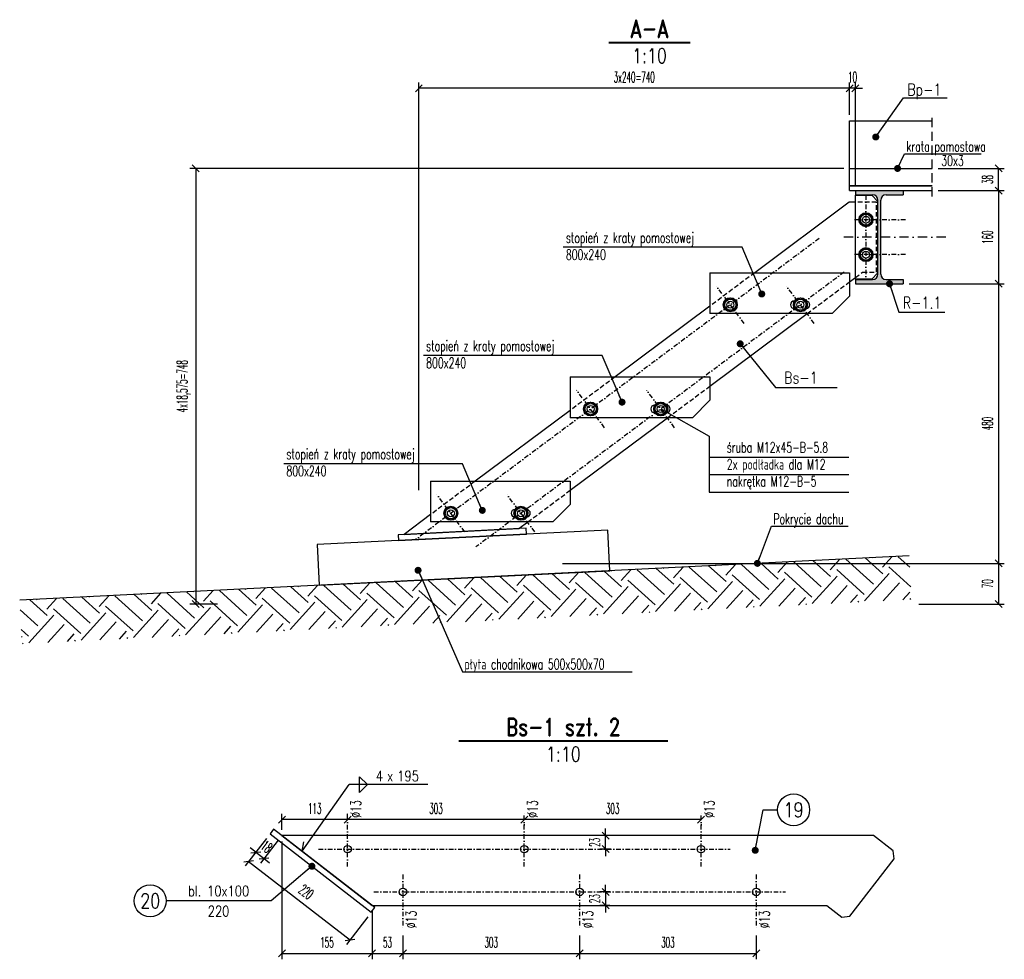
# Model space of a CAD drawing. Header units: millimetres. Extents: x -228255 to 14536, y -140109 to 119945.
# Tile 115 of 123: x -101493 to -99802, y 36945 to 38558. Entities that reach past the tile are written whole.
import ezdxf
from ezdxf.enums import TextEntityAlignment as Align

# ---------------------------------------------------------------- set-up
doc = ezdxf.new("R2010")
doc.units = ezdxf.units.MM
doc.header["$LTSCALE"] = 2.5
for name, pattern in [('DASHDOT', [25.4, 12.7, -6.35, 0, -6.35]), ('DASHDOT2', [12.7, 6.35, -3.175, 0, -3.175]), ('DASHED', [19.05, 12.7, -6.35]), ('DASHED2', [9.525, 6.35, -3.175])]:
    doc.linetypes.add(name, pattern=pattern)
for name, color, linetype in [('Gruba', 6, 'Continuous'), ('Hatch', 155, 'Continuous'), ('Krata pomostowa', 41, 'Continuous'), ('Laczniki', 30, 'Continuous'), ('Odnosnik', 54, 'Continuous'), ('Odnosnik_laczniki', 65, 'Continuous'), ('Opisy_stal', 7, 'Continuous'), ('Osie', 134, 'DASHDOT'), ('Osie_laczniki', 157, 'DASHDOT2'), ('Osie_stal', 221, 'DASHDOT2'), ('Przerywana', 5, 'DASHED'), ('S_platwie', 13, 'Continuous'), ('S_slupy', 20, 'Continuous'), ('stal', 4, 'Continuous'), ('Stal_nw', 181, 'DASHED2'), ('Stal_przekroj', 1, 'Continuous'), ('Tekst', 31, 'Continuous'), ('Widok', 8, 'Continuous'), ('Wymiary', 86, 'Continuous')]:
    doc.layers.add(name, color=color, linetype=linetype)
doc.styles.get("Standard").update_dxf_attribs({"font": 'romans.shx', "width": 0.65})
doc.styles.add('style1', font='romand.shx', dxfattribs={"width": 0.8})
doc.styles.add('style3', font='romans.shx', dxfattribs={"width": 0.5})
doc.dimstyles.new('Skala_10', dxfattribs={"dimtxt": 18, "dimasz": 12, "dimexe": 10, "dimexo": 10, "dimgap": 10, "dimtad": 1, "dimdec": 0, "dimdsep": 46, "dimtxsty": 'style3', "dimblk": 'OBLIQUE', "dimcen": 0, "dimdle": 1, "dimclrd": 256, "dimclre": 256, "dimclrt": 31, "dimadec": 1, "dimazin": 0, "dimtfac": 1, "dimtdec": 0, "dimtix": 1, "dimtmove": 2, "dimatfit": 0, "dimldrblk": 'DOT', "dimfxl": 1, "dimtolj": 1, "dimtzin": 0, "dimlwd": -1, "dimlwe": -1, "dimarcsym": 0})
doc.dimstyles.new('Skala_10$7', dxfattribs={"dimscale": 0, "dimtxt": 18, "dimasz": 12, "dimexe": 10, "dimexo": 15, "dimgap": 5, "dimtad": 1, "dimdec": 0, "dimrnd": 0.5, "dimzin": 9, "dimdsep": 46, "dimtxsty": 'Standard', "dimblk1": 'OBLIQUE', "dimblk2": 'OBLIQUE', "dimsah": 1, "dimcen": 10, "dimdle": 10, "dimclrt": 31, "dimadec": 0, "dimazin": 0, "dimtfac": 1, "dimtdec": 0, "dimtmove": 2, "dimatfit": 3, "dimldrblk": 'DOT', "dimfxl": 1, "dimtolj": 1, "dimtzin": 9, "dimarcsym": 0})

# ---------------------------------------------------------------- blocks, each defined once
blk = doc.blocks.new('I160PE')
for p, q in [((-41, 160), (41, 160)), ((-41, 160), (-41, 152.6)), ((-41, 152.6), (-11.5, 152.6)), ((11.5, 152.6), (41, 152.6)), ((41, 160), (41, 152.6)), ((-2.5, 16.4), (-2.5, 143.6)), ((2.5, 16.4), (2.5, 143.6)), ((-41, 7.4), (-11.5, 7.4)), ((-41, 7.4), (-41, 0)), ((-41, 0), (41, 0)), ((11.5, 7.4), (41, 7.4)), ((41, 7.4), (41, 0))]:
    blk.add_line(p, q)
for centre, start, end in [((-11.5, 143.6), 0, 90), ((11.5, 143.6), 90, 180), ((-11.5, 16.4), 270, 0), ((11.5, 16.4), 180, 270)]:
    blk.add_arc(centre, 9, start, end)
blk = doc.blocks.new('_Dot')
at = {"color": 0, "linetype": 'ByBlock', "lineweight": -2}
blk.add_line((-0.5, 0), (-1, 0), dxfattribs=at)
at = {"color": 0, "linetype": 'ByBlock', "const_width": 0.5}
blk.add_lwpolyline([(-0.25, 0, 1), (0.25, 0, 1)], format="xyb", close=True, dxfattribs=at)
blk = doc.blocks.new('_Oblique')
at = {"color": 0, "linetype": 'ByBlock', "lineweight": -2}
blk.add_line((-0.5, -0.5), (0.5, 0.5), dxfattribs=at)
blk = doc.blocks.new('nakrtekaM10_w')
at = {"color": 0, "linetype": 'ByBlock'}
blk.add_lwpolyline([(0, 9.8), (8.5, 4.9), (8.5, -4.9), (0, -9.8), (-8.5, -4.9), (-8.5, 4.9)], close=True, dxfattribs=at)
for radius in [8, 5]:
    blk.add_circle((0, 0), radius, dxfattribs=at)
blk = doc.blocks.new('*D591')
at = {"layer": 'Defpoints', "color": 0, "ltscale": 0.5, "transparency": 16777216}
for p in [(-100067.8, 38303), (-101191, 37555), (-101143.5, 37555)]:
    blk.add_point(p, dxfattribs=at)
at = {"layer": 'Wymiary', "ltscale": 0.5, "transparency": 16777216}
for p, q in [((-100077.8, 38303), (-101201, 38303)), ((-101191, 38304), (-101191, 37554)), ((-101153.5, 37555), (-101201, 37555))]:
    blk.add_line(p, q, dxfattribs=at)
at = {"layer": 'Wymiary', "ltscale": 0.5, "transparency": 16777216, "xscale": 12, "yscale": 12, "zscale": 12}
for p, rotation in [((-101191, 38303), 90), ((-101191, 37555), 270)]:
    blk.add_blockref('_Oblique', p, dxfattribs=dict(at, rotation=rotation))
at = {"layer": 'Wymiary', "color": 31, "ltscale": 0.5, "transparency": 16777216, "insert": (-101211.7, 37929), "char_height": 18, "attachment_point": 5, "rotation": 90, "style": 'style3'}
blk.add_mtext('\\A1;4x18,575=748', dxfattribs=at)
blk = doc.blocks.new('*D592')
at = {"layer": 'Defpoints', "color": 0, "ltscale": 0.5, "transparency": 16777216}
for p in [(-99925.8, 38303), (-99812.1, 38303), (-99925.8, 38265)]:
    blk.add_point(p, dxfattribs=at)
at = {"layer": 'Wymiary', "ltscale": 0.5, "transparency": 16777216}
for p, q in [((-99915.8, 38303), (-99802.1, 38303)), ((-99812.1, 38264), (-99812.1, 38304)), ((-99915.8, 38265), (-99802.1, 38265))]:
    blk.add_line(p, q, dxfattribs=at)
at = {"layer": 'Wymiary', "ltscale": 0.5, "transparency": 16777216, "xscale": 12, "yscale": 12, "zscale": 12}
for p, rotation in [((-99812.1, 38303), 90), ((-99812.1, 38265), 270)]:
    blk.add_blockref('_Oblique', p, dxfattribs=dict(at, rotation=rotation))
at = {"layer": 'Wymiary', "color": 31, "ltscale": 0.5, "transparency": 16777216, "insert": (-99831.1, 38284), "char_height": 18, "attachment_point": 5, "rotation": 90, "style": 'style3'}
blk.add_mtext('\\A1;38', dxfattribs=at)
blk = doc.blocks.new('*D593')
at = {"layer": 'Defpoints', "color": 0, "ltscale": 0.5, "transparency": 16777216}
for p in [(-99925.8, 38265), (-99975.8, 38105), (-99812.1, 38105)]:
    blk.add_point(p, dxfattribs=at)
at = {"layer": 'Wymiary', "ltscale": 0.5, "transparency": 16777216}
for p, q in [((-99915.8, 38265), (-99802.1, 38265)), ((-99812.1, 38266), (-99812.1, 38104)), ((-99965.8, 38105), (-99802.1, 38105))]:
    blk.add_line(p, q, dxfattribs=at)
at = {"layer": 'Wymiary', "ltscale": 0.5, "transparency": 16777216, "xscale": 12, "yscale": 12, "zscale": 12}
for p, rotation in [((-99812.1, 38265), 90), ((-99812.1, 38105), 270)]:
    blk.add_blockref('_Oblique', p, dxfattribs=dict(at, rotation=rotation))
at = {"layer": 'Wymiary', "color": 31, "ltscale": 0.5, "transparency": 16777216, "insert": (-99831.1, 38185), "char_height": 18, "attachment_point": 5, "rotation": 90, "style": 'style3'}
blk.add_mtext('\\A1;160', dxfattribs=at)
blk = doc.blocks.new('*D594')
at = {"layer": 'Defpoints', "color": 0, "ltscale": 0.5, "transparency": 16777216}
for p in [(-99975.8, 38105), (-100571.1, 37625), (-99812.1, 37625)]:
    blk.add_point(p, dxfattribs=at)
at = {"layer": 'Wymiary', "ltscale": 0.5, "transparency": 16777216}
for p, q in [((-99965.8, 38105), (-99802.1, 38105)), ((-99812.1, 38106), (-99812.1, 37624)), ((-100561.1, 37625), (-99802.1, 37625))]:
    blk.add_line(p, q, dxfattribs=at)
at = {"layer": 'Wymiary', "ltscale": 0.5, "transparency": 16777216, "xscale": 12, "yscale": 12, "zscale": 12}
for p, rotation in [((-99812.1, 38105), 90), ((-99812.1, 37625), 270)]:
    blk.add_blockref('_Oblique', p, dxfattribs=dict(at, rotation=rotation))
at = {"layer": 'Wymiary', "color": 31, "ltscale": 0.5, "transparency": 16777216, "insert": (-99831.1, 37865), "char_height": 18, "attachment_point": 5, "rotation": 90, "style": 'style3'}
blk.add_mtext('\\A1;480', dxfattribs=at)
blk = doc.blocks.new('*D595')
at = {"layer": 'Defpoints', "color": 0, "ltscale": 0.5, "transparency": 16777216}
for p in [(-100571.1, 37625), (-99959, 37555), (-99812.1, 37555)]:
    blk.add_point(p, dxfattribs=at)
at = {"layer": 'Wymiary', "ltscale": 0.5, "transparency": 16777216}
for p, q in [((-100561.1, 37625), (-99802.1, 37625)), ((-99812.1, 37626), (-99812.1, 37554)), ((-99949, 37555), (-99802.1, 37555))]:
    blk.add_line(p, q, dxfattribs=at)
at = {"layer": 'Wymiary', "ltscale": 0.5, "transparency": 16777216, "xscale": 12, "yscale": 12, "zscale": 12}
for p, rotation in [((-99812.1, 37625), 90), ((-99812.1, 37555), 270)]:
    blk.add_blockref('_Oblique', p, dxfattribs=dict(at, rotation=rotation))
at = {"layer": 'Wymiary', "color": 31, "ltscale": 0.5, "transparency": 16777216, "insert": (-99831.1, 37590), "char_height": 18, "attachment_point": 5, "rotation": 90, "style": 'style3'}
blk.add_mtext('\\A1;70', dxfattribs=at)
blk = doc.blocks.new('*D596')
at = {"layer": 'Defpoints', "color": 0, "ltscale": 0.5, "transparency": 16777216}
for p in [(-100067.8, 38440.6), (-100067.8, 38385), (-100057.8, 38265)]:
    blk.add_point(p, dxfattribs=at)
at = {"layer": 'Wymiary', "ltscale": 0.5, "transparency": 16777216}
for p, q in [((-100067.8, 38395), (-100067.8, 38450.6)), ((-100057.8, 38275), (-100057.8, 38450.6)), ((-100067.8, 38440.6), (-100079.8, 38440.6)), ((-100057.8, 38440.6), (-100067.8, 38440.6)), ((-100057.8, 38440.6), (-100045.8, 38440.6))]:
    blk.add_line(p, q, dxfattribs=at)
at = {"layer": 'Wymiary', "ltscale": 0.5, "transparency": 16777216, "xscale": 12, "yscale": 12, "zscale": 12}
blk.add_blockref('_Oblique', (-100067.8, 38440.6), dxfattribs=at)
at = {"layer": 'Wymiary', "ltscale": 0.5, "transparency": 16777216, "xscale": 12, "yscale": 12, "zscale": 12, "rotation": 180}
blk.add_blockref('_Oblique', (-100057.8, 38440.6), dxfattribs=at)
at = {"layer": 'Wymiary', "color": 31, "ltscale": 0.5, "transparency": 16777216, "insert": (-100062.8, 38459.6), "char_height": 18, "attachment_point": 5, "style": 'style3'}
blk.add_mtext('\\A1;10', dxfattribs=at)
blk = doc.blocks.new('*D597')
at = {"layer": 'Defpoints', "color": 0, "ltscale": 0.5, "transparency": 16777216}
for p in [(-100807.8, 38440.6), (-100067.8, 38385), (-100807.8, 37740.8)]:
    blk.add_point(p, dxfattribs=at)
at = {"layer": 'Wymiary', "ltscale": 0.5, "transparency": 16777216}
for p, q in [((-100807.8, 37750.8), (-100807.8, 38450.6)), ((-100067.8, 38395), (-100067.8, 38450.6)), ((-100066.8, 38440.6), (-100808.8, 38440.6))]:
    blk.add_line(p, q, dxfattribs=at)
at = {"layer": 'Wymiary', "ltscale": 0.5, "transparency": 16777216, "xscale": 12, "yscale": 12, "zscale": 12, "rotation": 180}
blk.add_blockref('_Oblique', (-100807.8, 38440.6), dxfattribs=at)
at = {"layer": 'Wymiary', "ltscale": 0.5, "transparency": 16777216, "xscale": 12, "yscale": 12, "zscale": 12}
blk.add_blockref('_Oblique', (-100067.8, 38440.6), dxfattribs=at)
at = {"layer": 'Wymiary', "color": 31, "ltscale": 0.5, "transparency": 16777216, "insert": (-100437.8, 38459.6), "char_height": 18, "attachment_point": 5, "style": 'style3'}
blk.add_mtext('\\A1;3x240=740', dxfattribs=at)
blk = doc.blocks.new('Elem_prawy')
at = {"color": 7}
blk.add_line((0, 0), (25, 0), dxfattribs=at)
blk.add_circle((52.5, 0), 27.5, dxfattribs=at)
at = {"color": 31, "width": 0.8}
blk.add_attdef('22', text='', height=25, dxfattribs=at).set_placement((52.5, 0), align=Align.MIDDLE)
blk = doc.blocks.new('*D609')
at = {"layer": 'Defpoints', "color": 0, "ltscale": 0.5, "transparency": 16777216}
for p in [(-100486.9, 37157.6), (-100467.9, 37157.6), (-100467.9, 37134.3)]:
    blk.add_point(p, dxfattribs=at)
at = {"layer": 'Wymiary', "ltscale": 0.5, "transparency": 16777216}
for p, q in [((-100477.9, 37157.6), (-100496.9, 37157.6)), ((-100486.9, 37157.6), (-100486.9, 37169.6)), ((-100486.9, 37134.3), (-100486.9, 37157.6)), ((-100477.9, 37134.3), (-100496.9, 37134.3)), ((-100486.9, 37134.3), (-100486.9, 37122.3))]:
    blk.add_line(p, q, dxfattribs=at)
at = {"layer": 'Wymiary', "ltscale": 0.5, "transparency": 16777216, "xscale": 12, "yscale": 12, "zscale": 12}
for p, rotation in [((-100486.9, 37157.6), 270), ((-100486.9, 37134.3), 90)]:
    blk.add_blockref('_Oblique', p, dxfattribs=dict(at, rotation=rotation))
at = {"layer": 'Wymiary', "color": 31, "ltscale": 0.5, "transparency": 16777216, "insert": (-100505.9, 37145.9), "char_height": 18, "attachment_point": 5, "rotation": 90, "style": 'style3'}
blk.add_mtext('\\A1;23', dxfattribs=at)
blk = doc.blocks.new('*D610')
at = {"layer": 'Defpoints', "color": 0, "ltscale": 0.5, "transparency": 16777216}
for p in [(-100469.6, 37060.9), (-100486.9, 37037.6), (-100469.6, 37037.6)]:
    blk.add_point(p, dxfattribs=at)
at = {"layer": 'Wymiary', "ltscale": 0.5, "transparency": 16777216}
for p, q in [((-100486.9, 37060.9), (-100486.9, 37072.9)), ((-100479.6, 37060.9), (-100496.9, 37060.9)), ((-100486.9, 37060.9), (-100486.9, 37037.6)), ((-100479.6, 37037.6), (-100496.9, 37037.6)), ((-100486.9, 37037.6), (-100486.9, 37025.6))]:
    blk.add_line(p, q, dxfattribs=at)
at = {"layer": 'Wymiary', "ltscale": 0.5, "transparency": 16777216, "xscale": 12, "yscale": 12, "zscale": 12}
for p, rotation in [((-100486.9, 37060.9), 270), ((-100486.9, 37037.6), 90)]:
    blk.add_blockref('_Oblique', p, dxfattribs=dict(at, rotation=rotation))
at = {"layer": 'Wymiary', "color": 31, "ltscale": 0.5, "transparency": 16777216, "insert": (-100505.9, 37049.2), "char_height": 18, "attachment_point": 5, "rotation": 90, "style": 'style3'}
blk.add_mtext('\\A1;23', dxfattribs=at)
blk = doc.blocks.new('*D611')
at = {"layer": 'Defpoints', "color": 0, "ltscale": 0.5, "transparency": 16777216}
for p in [(-100888, 37037.6), (-100835.2, 36995.9), (-100835.2, 36955.2)]:
    blk.add_point(p, dxfattribs=at)
at = {"layer": 'Wymiary', "ltscale": 0.5, "transparency": 16777216}
for p, q in [((-100888, 37027.6), (-100888, 36945.2)), ((-100835.2, 36985.9), (-100835.2, 36945.2)), ((-100889, 36955.2), (-100834.2, 36955.2))]:
    blk.add_line(p, q, dxfattribs=at)
at = {"layer": 'Wymiary', "ltscale": 0.5, "transparency": 16777216, "xscale": 12, "yscale": 12, "zscale": 12, "rotation": 180}
blk.add_blockref('_Oblique', (-100888, 36955.2), dxfattribs=at)
at = {"layer": 'Wymiary', "ltscale": 0.5, "transparency": 16777216, "xscale": 12, "yscale": 12, "zscale": 12}
blk.add_blockref('_Oblique', (-100835.2, 36955.2), dxfattribs=at)
at = {"layer": 'Wymiary', "color": 31, "ltscale": 0.5, "transparency": 16777216, "insert": (-100861.6, 36974.2), "char_height": 18, "attachment_point": 5, "style": 'style3'}
blk.add_mtext('\\A1;53', dxfattribs=at)
blk = doc.blocks.new('*D612')
at = {"layer": 'Defpoints', "color": 0, "ltscale": 0.5, "transparency": 16777216}
for p in [(-101043.1, 37157.6), (-100888, 37037.6), (-100888, 36955.2)]:
    blk.add_point(p, dxfattribs=at)
at = {"layer": 'Wymiary', "ltscale": 0.5, "transparency": 16777216}
for p, q in [((-101043.1, 37147.6), (-101043.1, 36945.2)), ((-100888, 37027.6), (-100888, 36945.2)), ((-101044.1, 36955.2), (-100887, 36955.2))]:
    blk.add_line(p, q, dxfattribs=at)
at = {"layer": 'Wymiary', "ltscale": 0.5, "transparency": 16777216, "xscale": 12, "yscale": 12, "zscale": 12, "rotation": 180}
blk.add_blockref('_Oblique', (-101043.1, 36955.2), dxfattribs=at)
at = {"layer": 'Wymiary', "ltscale": 0.5, "transparency": 16777216, "xscale": 12, "yscale": 12, "zscale": 12}
blk.add_blockref('_Oblique', (-100888, 36955.2), dxfattribs=at)
at = {"layer": 'Wymiary', "color": 31, "ltscale": 0.5, "transparency": 16777216, "insert": (-100965.6, 36974.2), "char_height": 18, "attachment_point": 5, "style": 'style3'}
blk.add_mtext('\\A1;155', dxfattribs=at)
blk = doc.blocks.new('*D613')
at = {"layer": 'Defpoints', "color": 0, "ltscale": 0.5, "transparency": 16777216}
for p in [(-100835.2, 36995.9), (-100531.7, 36995.9), (-100531.7, 36955.2)]:
    blk.add_point(p, dxfattribs=at)
at = {"layer": 'Wymiary', "ltscale": 0.5, "transparency": 16777216}
for p, q in [((-100835.2, 36985.9), (-100835.2, 36945.2)), ((-100531.7, 36985.9), (-100531.7, 36945.2)), ((-100836.2, 36955.2), (-100530.7, 36955.2))]:
    blk.add_line(p, q, dxfattribs=at)
at = {"layer": 'Wymiary', "ltscale": 0.5, "transparency": 16777216, "xscale": 12, "yscale": 12, "zscale": 12, "rotation": 180}
blk.add_blockref('_Oblique', (-100835.2, 36955.2), dxfattribs=at)
at = {"layer": 'Wymiary', "ltscale": 0.5, "transparency": 16777216, "xscale": 12, "yscale": 12, "zscale": 12}
blk.add_blockref('_Oblique', (-100531.7, 36955.2), dxfattribs=at)
at = {"layer": 'Wymiary', "color": 31, "ltscale": 0.5, "transparency": 16777216, "insert": (-100683.5, 36974.2), "char_height": 18, "attachment_point": 5, "style": 'style3'}
blk.add_mtext('\\A1;303', dxfattribs=at)
blk = doc.blocks.new('*D614')
at = {"layer": 'Defpoints', "color": 0, "ltscale": 0.5, "transparency": 16777216}
for p in [(-100531.7, 36995.9), (-100228.2, 36995.9), (-100228.2, 36955.2)]:
    blk.add_point(p, dxfattribs=at)
at = {"layer": 'Wymiary', "ltscale": 0.5, "transparency": 16777216}
for p, q in [((-100531.7, 36985.9), (-100531.7, 36945.2)), ((-100228.2, 36985.9), (-100228.2, 36945.2)), ((-100532.7, 36955.2), (-100227.2, 36955.2))]:
    blk.add_line(p, q, dxfattribs=at)
at = {"layer": 'Wymiary', "ltscale": 0.5, "transparency": 16777216, "xscale": 12, "yscale": 12, "zscale": 12, "rotation": 180}
blk.add_blockref('_Oblique', (-100531.7, 36955.2), dxfattribs=at)
at = {"layer": 'Wymiary', "ltscale": 0.5, "transparency": 16777216, "xscale": 12, "yscale": 12, "zscale": 12}
blk.add_blockref('_Oblique', (-100228.2, 36955.2), dxfattribs=at)
at = {"layer": 'Wymiary', "color": 31, "ltscale": 0.5, "transparency": 16777216, "insert": (-100380, 36974.2), "char_height": 18, "attachment_point": 5, "style": 'style3'}
blk.add_mtext('\\A1;303', dxfattribs=at)
blk = doc.blocks.new('*D615')
at = {"layer": 'Defpoints', "color": 0, "ltscale": 0.5, "transparency": 16777216}
for p in [(-100626.6, 37187), (-100626.6, 37185.1), (-100323.1, 37187)]:
    blk.add_point(p, dxfattribs=at)
at = {"layer": 'Wymiary', "ltscale": 0.5, "transparency": 16777216}
for p, q in [((-100322.1, 37185.1), (-100627.6, 37185.1)), ((-100626.6, 37177), (-100626.6, 37175.1)), ((-100323.1, 37177), (-100323.1, 37175.1))]:
    blk.add_line(p, q, dxfattribs=at)
at = {"layer": 'Wymiary', "ltscale": 0.5, "transparency": 16777216, "xscale": 12, "yscale": 12, "zscale": 12, "rotation": 180}
blk.add_blockref('_Oblique', (-100626.6, 37185.1), dxfattribs=at)
at = {"layer": 'Wymiary', "ltscale": 0.5, "transparency": 16777216, "xscale": 12, "yscale": 12, "zscale": 12}
blk.add_blockref('_Oblique', (-100323.1, 37185.1), dxfattribs=at)
at = {"layer": 'Wymiary', "color": 31, "ltscale": 0.5, "transparency": 16777216, "insert": (-100474.9, 37204.1), "char_height": 18, "attachment_point": 5, "style": 'style3'}
blk.add_mtext('\\A1;303', dxfattribs=at)
blk = doc.blocks.new('*D616')
at = {"layer": 'Defpoints', "color": 0, "ltscale": 0.5, "transparency": 16777216}
for p in [(-100930.1, 37185.1), (-100930.1, 37179.5), (-100626.6, 37187)]:
    blk.add_point(p, dxfattribs=at)
at = {"layer": 'Wymiary', "ltscale": 0.5, "transparency": 16777216}
for p, q in [((-100930.1, 37189.5), (-100930.1, 37195.1)), ((-100625.6, 37185.1), (-100931.1, 37185.1)), ((-100626.6, 37177), (-100626.6, 37175.1))]:
    blk.add_line(p, q, dxfattribs=at)
at = {"layer": 'Wymiary', "ltscale": 0.5, "transparency": 16777216, "xscale": 12, "yscale": 12, "zscale": 12, "rotation": 180}
blk.add_blockref('_Oblique', (-100930.1, 37185.1), dxfattribs=at)
at = {"layer": 'Wymiary', "ltscale": 0.5, "transparency": 16777216, "xscale": 12, "yscale": 12, "zscale": 12}
blk.add_blockref('_Oblique', (-100626.6, 37185.1), dxfattribs=at)
at = {"layer": 'Wymiary', "color": 31, "ltscale": 0.5, "transparency": 16777216, "insert": (-100778.4, 37204.1), "char_height": 18, "attachment_point": 5, "style": 'style3'}
blk.add_mtext('\\A1;303', dxfattribs=at)
blk = doc.blocks.new('*D617')
at = {"layer": 'Defpoints', "color": 0, "ltscale": 0.5, "transparency": 16777216}
for p in [(-101043.1, 37185.1), (-100930.1, 37179.5), (-101043.1, 37157.6)]:
    blk.add_point(p, dxfattribs=at)
at = {"layer": 'Wymiary', "ltscale": 0.5, "transparency": 16777216}
for p, q in [((-101043.1, 37167.6), (-101043.1, 37195.1)), ((-100930.1, 37189.5), (-100930.1, 37195.1)), ((-100929.1, 37185.1), (-101044.1, 37185.1))]:
    blk.add_line(p, q, dxfattribs=at)
at = {"layer": 'Wymiary', "ltscale": 0.5, "transparency": 16777216, "xscale": 12, "yscale": 12, "zscale": 12, "rotation": 180}
blk.add_blockref('_Oblique', (-101043.1, 37185.1), dxfattribs=at)
at = {"layer": 'Wymiary', "ltscale": 0.5, "transparency": 16777216, "xscale": 12, "yscale": 12, "zscale": 12}
blk.add_blockref('_Oblique', (-100930.1, 37185.1), dxfattribs=at)
at = {"layer": 'Wymiary', "color": 31, "ltscale": 0.5, "transparency": 16777216, "insert": (-100986.6, 37204.1), "char_height": 18, "attachment_point": 5, "style": 'style3'}
blk.add_mtext('\\A1;113', dxfattribs=at)
blk = doc.blocks.new('Op_el_lewy')
at = {"color": 7}
blk.add_line((0, 0), (-180, 0), dxfattribs=at)
blk.add_circle((-207.5, 0), 27.5, dxfattribs=at)
at = {"color": 31, "width": 0.8}
for tag, p in [('ZK_120X120X5', (-90, 7.875)), ('1000', (-90, -26.649))]:
    blk.add_attdef(tag, text='', height=18, dxfattribs=at).set_placement(p, align=Align.CENTER)
blk.add_attdef('22', text='', height=25, dxfattribs=at).set_placement((-207.5, 0), align=Align.MIDDLE)
blk = doc.blocks.new('*D618')
at = {"layer": 'Defpoints', "color": 0, "ltscale": 0.5, "transparency": 16777216}
for p in [(-101063.4, 37160.6), (-101043.1, 37157.6), (-101073.7, 37118)]:
    blk.add_point(p, dxfattribs=at)
at = {"layer": 'Wymiary', "ltscale": 0.5, "transparency": 16777216}
for p, q in [((-101069.5, 37152.7), (-101094, 37121)), ((-101049.2, 37149.7), (-101079.9, 37110.1)), ((-101087.9, 37128.9), (-101097.4, 37136.3)), ((-101087.9, 37128.9), (-101073.7, 37118)), ((-101073.7, 37118), (-101064.3, 37110.6))]:
    blk.add_line(p, q, dxfattribs=at)
at = {"layer": 'Wymiary', "ltscale": 0.5, "transparency": 16777216, "xscale": 12, "yscale": 12, "zscale": 12}
for p, rotation in [((-101087.9, 37128.9), 322.2616218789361), ((-101073.7, 37118), 142.2616218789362)]:
    blk.add_blockref('_Oblique', p, dxfattribs=dict(at, rotation=rotation))
at = {"layer": 'Wymiary', "color": 31, "ltscale": 0.5, "transparency": 16777216, "insert": (-101069.2, 37138.5), "char_height": 18, "attachment_point": 5, "rotation": 322.2616, "style": 'style3'}
blk.add_mtext('\\A1;18', dxfattribs=at)
blk = doc.blocks.new('*D619')
at = {"layer": 'Defpoints', "color": 0, "ltscale": 0.5, "transparency": 16777216}
for p in [(-101063.4, 37160.6), (-100889.4, 37026), (-100926.1, 36978.6)]:
    blk.add_point(p, dxfattribs=at)
at = {"layer": 'Wymiary', "ltscale": 0.5, "transparency": 16777216}
for p, q in [((-101069.5, 37152.7), (-101106.2, 37105.4)), ((-101100.8, 37113.9), (-100925.3, 36978)), ((-100895.5, 37018.1), (-100932.2, 36970.7))]:
    blk.add_line(p, q, dxfattribs=at)
at = {"layer": 'Wymiary', "ltscale": 0.5, "transparency": 16777216, "xscale": 12, "yscale": 12, "zscale": 12}
for p, rotation in [((-101100, 37113.3), 142.2616218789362), ((-100926.1, 36978.6), 322.2616218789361)]:
    blk.add_blockref('_Oblique', p, dxfattribs=dict(at, rotation=rotation))
at = {"layer": 'Wymiary', "color": 31, "ltscale": 0.5, "transparency": 16777216, "insert": (-101001.4, 37061), "char_height": 18, "attachment_point": 5, "rotation": 322.2616, "style": 'style3'}
blk.add_mtext('\\A1;220', dxfattribs=at)
blk = doc.blocks.new('Pach_obustr_prawa')
at = {"color": 7}
for p, q in [((18, -13.5), (18, 13.5)), ((18, 13.5), (31.5, 0)), ((135, 0), (0, 0)), ((18, -13.5), (31.5, 0))]:
    blk.add_line(p, q, dxfattribs=at)
at = {"color": 31, "width": 0.8}
blk.add_text('x', height=18, dxfattribs=at).set_placement((65, 5.6))
blk.add_attdef('AA', text='', height=18, dxfattribs=at).set_placement((58.2, 5.6), align=Align.RIGHT)
blk.add_attdef('LLLL', (82.7, 5.6), '', height=18, dxfattribs=at)

msp = doc.modelspace()

# ---------------------------------------------------------------- hatches: boundary and pattern name
at = {"layer": 'Hatch', "ltscale": 0.5}
h = msp.add_hatch(dxfattribs=at)
h.set_pattern_fill('EARTH', color=256, scale=10, angle=47.86241)
h.set_pattern_definition([(47.862405, (1509.04, 5109.83), (-4.484526, 89.690518), [63.5, -63.5]), (47.862405, (1491.385, 5125.804), (-4.484526, 89.690518), [63.5, -63.5]), (47.862405, (1473.73, 5141.78), (-4.484526, 89.690518), [63.5, -63.5]), (137.862405, (1473.166, 5152.99), (-89.690518, -4.484526), [63.5, -63.5]), (137.862405, (1489.14, 5170.65), (-89.690518, -4.484526), [63.5, -63.5]), (137.862405, (1505.12, 5188.31), (-89.690518, -4.484526), [63.5, -63.5])])
h.paths.add_polyline_path([(-99965.28, 37638.03), (-101493.41, 37561.62), (-101489.66, 37486.72), (-99961.54, 37563.12)])
at = {"layer": 'Stal_przekroj', "ltscale": 0.5}
h = msp.add_hatch(color=256, dxfattribs=at)
h.dxf.hatch_style = 1
h.paths.add_polyline_path([(-99975.8, 38265), (-100057.8, 38265), (-100057.8, 38257.6), (-100028.3, 38257.6, -0.4142136), (-100019.3, 38248.6), (-100019.3, 38121.4, -0.4142136), (-100028.3, 38112.4), (-100057.8, 38112.4), (-100057.8, 38105), (-99975.8, 38105), (-99975.8, 38112.4), (-100005.3, 38112.4, -0.4142136), (-100014.3, 38121.4), (-100014.3, 38248.6, -0.4142136), (-100005.3, 38257.6), (-99975.8, 38257.6)])

# ---------------------------------------------------------------- linework, layer by layer
at = {"layer": 'Gruba', "ltscale": 0.5, "const_width": 3}
msp.add_lwpolyline([(-100481.61, 38519.01), (-100341.61, 38519.01)], dxfattribs=at)
at = {"layer": 'Gruba', "const_width": 3}
msp.add_lwpolyline([(-100739.58, 37319.99), (-100379.58, 37319.99)], dxfattribs=at)
at = {"layer": 'Hatch', "ltscale": 0.5}
msp.add_line((-99965.28, 37638.03), (-101493.41, 37561.62), dxfattribs=at)
at = {"layer": 'Krata pomostowa'}
for p, q in [((-100307.8, 38124), (-100067.8, 38124)), ((-100307.8, 38124), (-100307.8, 38054)), ((-100067.8, 38124), (-100067.8, 38084)), ((-100067.8, 38084), (-100097.8, 38054)), ((-100097.8, 38054), (-100307.8, 38054)), ((-100547.8, 37945), (-100307.8, 37945)), ((-100547.8, 37945), (-100547.8, 37875)), ((-100307.8, 37945), (-100307.8, 37905)), ((-100307.8, 37905), (-100337.8, 37875)), ((-100337.8, 37875), (-100547.8, 37875)), ((-100787.8, 37766), (-100547.8, 37766)), ((-100787.8, 37766), (-100787.8, 37696)), ((-100547.8, 37766), (-100547.8, 37726)), ((-100547.8, 37726), (-100577.8, 37696)), ((-100577.8, 37696), (-100787.8, 37696))]:
    msp.add_line(p, q, dxfattribs=at)
at = {"layer": 'Krata pomostowa', "ltscale": 0.5}
msp.add_lwpolyline([(-99925.8, 38273), (-100067.8, 38273), (-100067.8, 38303), (-99925.8, 38303)], dxfattribs=at)
at = {"layer": 'Krata pomostowa'}
for points in [[(-100162.46, 38075.5), (-100162.8, 38075.5, 1), (-100162.8, 38062.5), (-100162.46, 38062.5)], [(-100142.27, 38062.52, 0.9214525), (-100142.27, 38075.48)], [(-100402.46, 37896.5), (-100402.8, 37896.5, 1), (-100402.8, 37883.5), (-100402.46, 37883.5)], [(-100382.27, 37883.52, 0.9214525), (-100382.27, 37896.48)], [(-100642.46, 37717.5), (-100642.8, 37717.5, 1), (-100642.8, 37704.5), (-100642.46, 37704.5)], [(-100622.27, 37704.52, 0.9214525), (-100622.27, 37717.48, 0.9214525)]]:
    msp.add_lwpolyline(points, format="xyb", dxfattribs=at)
at = {"layer": 'Laczniki', "ltscale": 0.5}
for centre in [(-100039.8, 38215), (-100039.8, 38155), (-100272.8, 38069), (-100152.37, 38069), (-100512.8, 37890), (-100392.37, 37890), (-100752.8, 37711), (-100632.37, 37711)]:
    msp.add_circle(centre, 12, dxfattribs=at)
at = {"layer": 'Odnosnik_laczniki', "ltscale": 0.5}
for p, q in [((-100392.37, 37890), (-100309.36, 37843.42)), ((-100309.36, 37843.42), (-100309.36, 37747.42)), ((-100309.36, 37807.42), (-100069.36, 37807.42)), ((-100309.36, 37777.42), (-100069.36, 37777.42)), ((-100309.36, 37747.42), (-100069.36, 37747.42))]:
    msp.add_line(p, q, dxfattribs=at)
at = {"layer": 'Opisy_stal', "ltscale": 0.5}
for q in [(-100927.44, 37245.2), (-101005.18, 37147)]:
    msp.add_line((-101008.26, 37130.61), q, dxfattribs=at)
at = {"layer": 'Osie', "ltscale": 0.5}
msp.add_line((-99902.78, 38185), (-100081.8, 38185), dxfattribs=at)
at = {"layer": 'Osie_laczniki', "ltscale": 0.5}
for p, q in [((-100039.8, 38257), (-100039.8, 38112.4)), ((-99971.8, 38215), (-100061.8, 38215)), ((-100120.34, 38182.72), (-100813.54, 37665.7)), ((-99971.8, 38155), (-100061.8, 38155)), ((-100077.29, 38125), (-100709.76, 37653.29)), ((-100248.89, 38036.94), (-100296.72, 38101.07)), ((-100128.46, 38036.94), (-100176.29, 38101.07)), ((-100488.89, 37857.94), (-100536.72, 37922.07)), ((-100368.46, 37857.94), (-100416.29, 37922.07)), ((-100728.89, 37678.94), (-100776.72, 37743.07)), ((-100608.46, 37678.94), (-100656.29, 37743.07))]:
    msp.add_line(p, q, dxfattribs=at)
at = {"layer": 'Osie_stal', "ltscale": 0.5}
for p, q in [((-100930.1, 37104.3), (-100930.1, 37199.3)), ((-100626.61, 37104.3), (-100626.61, 37199.3)), ((-100323.13, 37104.3), (-100323.13, 37199.3)), ((-100980.1, 37134.3), (-100273.13, 37134.3)), ((-100835.2, 37090.85), (-100835.2, 36995.85)), ((-100531.72, 37090.85), (-100531.72, 36995.85)), ((-100228.23, 37090.85), (-100228.23, 36995.85)), ((-100885.2, 37060.85), (-100178.23, 37060.85))]:
    msp.add_line(p, q, dxfattribs=at)
at = {"layer": 'Przerywana', "ltscale": 0.5}
msp.add_line((-99925.8, 38255), (-99925.8, 38395), dxfattribs=at)
at = {"layer": 'stal', "ltscale": 0.5}
for p, q in [((-100067.8, 38385), (-99925.8, 38385)), ((-100067.8, 38265), (-100067.8, 38385)), ((-100067.8, 38273), (-99925.8, 38273)), ((-100067.8, 38265), (-99925.8, 38265))]:
    msp.add_line(p, q, dxfattribs=at)
for points in [[(-100057.8, 38257), (-100029.8, 38257), (-100019.8, 38247), (-100019.8, 38123), (-100029.8, 38113), (-100057.8, 38113), (-100057.8, 38257)], [(-100057.8, 38245), (-100068.61, 38245), (-100230.84, 38124)], [(-100067.8, 38108.37), (-100057.8, 38115.83)], [(-100307.8, 38066.6), (-100470.84, 37945)], [(-100307.8, 37929.37), (-100140.71, 38054)], [(-100547.8, 37887.6), (-100710.84, 37766)], [(-100547.8, 37750.37), (-100380.71, 37875)], [(-100787.8, 37708.6), (-100833.21, 37674.73), (-100636, 37684.59), (-100620.71, 37696)], [(-101043.09, 37157.57), (-100888.04, 37037.57), (-100107.23, 37037.57), (-100081.48, 37017.64), (-100067.45, 37019.43), (-99991.43, 37117.65), (-99993.22, 37131.68), (-100026.68, 37157.57), (-101043.09, 37157.57)]]:
    msp.add_lwpolyline(points, dxfattribs=at)
for points in [[(-100842.7, 37664.24), (-100622.98, 37675.23), (-100623.48, 37685.22), (-100843.2, 37674.23)], [(-101063.38, 37160.63), (-100889.4, 37025.98), (-100883.28, 37033.89), (-101057.26, 37168.54)]]:
    msp.add_lwpolyline(points, close=True, dxfattribs=at)
at = {"layer": 'stal'}
for centre in [(-100930.1, 37134.3), (-100626.61, 37134.3), (-100323.13, 37134.3), (-100835.2, 37060.85), (-100531.72, 37060.85), (-100228.23, 37060.85)]:
    msp.add_circle(centre, 6.5, dxfattribs=at)
at = {"layer": 'Stal_nw', "ltscale": 0.5}
for points in [[(-100021.8, 38245), (-100057.8, 38245)], [(-100057.8, 38115.83), (-100045.51, 38125), (-100021.8, 38125), (-100021.8, 38245)], [(-100230.84, 38124), (-100307.8, 38066.6)], [(-100140.71, 38054), (-100067.8, 38108.37)], [(-100470.84, 37945), (-100547.8, 37887.6)], [(-100380.71, 37875), (-100307.8, 37929.37)], [(-100710.84, 37766), (-100787.8, 37708.6)], [(-100620.71, 37696), (-100547.8, 37750.37)]]:
    msp.add_lwpolyline(points, dxfattribs=at)
at = {"layer": 'Widok', "ltscale": 0.5}
msp.add_lwpolyline([(-100979.03, 37587.34), (-100479.66, 37612.31), (-100483.15, 37682.22), (-100982.53, 37657.25)], close=True, dxfattribs=at)

# ---------------------------------------------------------------- block references
at = {"layer": 'Laczniki', "ltscale": 0.5, "xscale": 1.2, "yscale": 1.2, "zscale": 1.2}
for p in [(-100039.8, 38215), (-100039.8, 38155), (-100272.8, 38069), (-100152.37, 38069), (-100512.8, 37890), (-100392.37, 37890), (-100752.8, 37711), (-100632.37, 37711)]:
    msp.add_blockref('nakrtekaM10_w', p, dxfattribs=at)
at = {"layer": 'Opisy_stal', "ltscale": 0.5}
for name, p, values in [('Pach_obustr_prawa', (-100927.44, 37245.2), {'AA': '4', 'LLLL': '195'}), ('Elem_prawy', (-100216.49, 37201.73), {'22': '19'}), ('Op_el_lewy', (-101061.73, 37045.51), {'1000': '220', '22': '20', 'ZK_120X120X5': 'bl. 10x100'})]:
    msp.add_blockref(name, p, dxfattribs=at).add_auto_attribs(values)
at = {"layer": 'Stal_przekroj', "ltscale": 0.5}
msp.add_blockref('I160PE', (-100016.8, 38105), dxfattribs=at)

# ---------------------------------------------------------------- texts
at = {"layer": 'Gruba', "ltscale": 0.5, "style": 'style1', "width": 0.8}
msp.add_text('A-A', height=30, dxfattribs=at).set_placement((-100411.61, 38519.01), align=Align.BOTTOM_CENTER)
msp.add_text('1:10', height=25, dxfattribs=at).set_placement((-100411.61, 38509.01), align=Align.TOP_CENTER)
at = {"layer": 'Gruba', "style": 'style1', "width": 0.8}
msp.add_text('Bs-1 szt. 2', height=30, dxfattribs=at).set_placement((-100559.58, 37319.99), align=Align.BOTTOM_CENTER)
msp.add_text('1:10', height=25, dxfattribs=at).set_placement((-100559.58, 37309.99), align=Align.TOP_CENTER)
at = {"layer": 'Odnosnik', "ltscale": 0.2, "style": 'style1', "width": 0.8}
for s, p in [('Bp-1', (-99968.91, 38428.46)), ('R-1.1', (-99976.48, 38062.43)), ('Bs-1', (-100180.37, 37933.71))]:
    msp.add_text(s, height=20, dxfattribs=at).set_placement(p)
at = {"layer": 'Odnosnik_laczniki', "color": 31, "ltscale": 0.5, "width": 0.65}
for s, p in [('   śruba M12x45-B-5.8', (-100304.95, 37815.09)), ('   2x podlładka dla M12', (-100304.95, 37785.94)), ('   nakrętka M12-B-5', (-100304.95, 37756.8))]:
    msp.add_text(s, height=18, dxfattribs=at).set_placement(p)
at = {"layer": 'S_platwie', "ltscale": 0.5, "width": 0.65}
for s, p in [('krata pomostowa', (-99970.3, 38331.81)), ('30x3', (-99910.35, 38307.48)), ('Pokrycie dachu', (-100198.7, 37692.54)), ('płyta chodnikowa 500x500x70', (-100729.28, 37442.92))]:
    msp.add_text(s, height=18, dxfattribs=at).set_placement(p)
at = {"layer": 'S_slupy', "ltscale": 0.5, "width": 0.65}
for s, p in [('stopień z kraty pomostowej', (-100555.22, 38175.18)), ('800x240', (-100555.22, 38146.03)), ('stopień z kraty pomostowej', (-100795.22, 37989.43)), ('800x240', (-100795.22, 37960.28)), ('stopień z kraty pomostowej', (-101035.22, 37803.68)), ('800x240', (-101035.22, 37774.53))]:
    msp.add_text(s, height=18, dxfattribs=at).set_placement(p)
at = {"layer": 'Tekst', "ltscale": 0.5, "width": 0.65}
for p in [(-100906.92, 37188.18), (-100603.44, 37188.18), (-100299.95, 37188.18), (-100812.02, 36998.41), (-100508.54, 36998.59), (-100205.05, 36998.59)]:
    msp.add_text('%%C13', height=18, rotation=90, dxfattribs=at).set_placement(p)

# ---------------------------------------------------------------- dimensions: what is measured, and where the dimension line sits
at = {"layer": 'Wymiary', "ltscale": 0.5}
dim = msp.add_linear_dim(base=(-100807.8, 38440.6), p1=(-100067.8, 38385), p2=(-100807.8, 37740.75), text='3x240=<>', dimstyle='Skala_10', dxfattribs=at)
dim.commit()
dim.dimension.update_dxf_attribs({"geometry": '*D597', "text_midpoint": (-100437.8, 38459.6)})
for base, p1, p2, picture, middle in [((-100067.8, 38440.6), (-100057.8, 38265), (-100067.8, 38385), '*D596', (-100062.8, 38459.6)), ((-101043.09, 37185.13), (-100930.1, 37179.5), (-101043.09, 37157.57), '*D617', (-100986.59, 37204.13)), ((-100930.1, 37185.13), (-100626.61, 37187.01), (-100930.1, 37179.5), '*D616', (-100778.36, 37204.13)), ((-100626.61, 37185.13), (-100323.13, 37187.01), (-100626.61, 37187.01), '*D615', (-100474.87, 37204.13)), ((-100888.04, 36955.2), (-101043.09, 37157.57), (-100888.04, 37037.57), '*D612', (-100965.57, 36974.2)), ((-100835.2, 36955.2), (-100888.04, 37037.57), (-100835.2, 36995.85), '*D611', (-100861.62, 36974.2)), ((-100531.72, 36955.2), (-100835.2, 36995.85), (-100531.72, 36995.85), '*D613', (-100683.46, 36974.2)), ((-100228.23, 36955.2), (-100531.72, 36995.85), (-100228.23, 36995.85), '*D614', (-100379.97, 36974.2))]:
    dim = msp.add_linear_dim(base=base, p1=p1, p2=p2, dimstyle='Skala_10', dxfattribs=at)
    dim.commit()
    dim.dimension.update_dxf_attribs({"geometry": picture, "text_midpoint": middle})
dim = msp.add_linear_dim(base=(-101191, 37555), p1=(-100067.8, 38303), p2=(-101143.47, 37555), angle=90, text='4x18,575=<>', dimstyle='Skala_10', dxfattribs=at)
dim.commit()
dim.dimension.update_dxf_attribs({"geometry": '*D591', "text_midpoint": (-101211.72, 37929)})
for base, p1, p2, angle, picture, middle in [((-99812.14, 38303), (-99925.8, 38265), (-99925.8, 38303), 90, '*D592', (-99831.14, 38284)), ((-99812.14, 38105), (-99925.8, 38265), (-99975.8, 38105), 90, '*D593', (-99831.14, 38185)), ((-99812.14, 37625), (-99975.8, 38105), (-100571.12, 37625), 90, '*D594', (-99831.14, 37865)), ((-99812.14, 37555), (-100571.12, 37625), (-99959, 37555), 90, '*D595', (-99831.14, 37590)), ((-100926.06, 36978.62), (-101063.38, 37160.63), (-100889.4, 37025.98), 322.26162, '*D619', (-101001.42, 37060.97)), ((-101073.74, 37117.97), (-101063.38, 37160.63), (-101043.09, 37157.57), 322.26162, '*D618', (-101069.2, 37138.48)), ((-100486.89, 37157.57), (-100467.89, 37134.3), (-100467.89, 37157.57), 90, '*D609', (-100505.89, 37145.94)), ((-100486.89, 37037.57), (-100469.64, 37060.85), (-100469.64, 37037.57), 90, '*D610', (-100505.89, 37049.21))]:
    dim = msp.add_linear_dim(base=base, p1=p1, p2=p2, angle=angle, dimstyle='Skala_10', dxfattribs=at)
    dim.commit()
    dim.dimension.update_dxf_attribs({"geometry": picture, "text_midpoint": middle})

# ---------------------------------------------------------------- leaders
at = {"layer": 'Odnosnik', "ltscale": 0.2}
msp.add_leader([(-100022.91, 38357), (-99975.38, 38424.12), (-99900.04, 38424.12)], dimstyle='Skala_10$7', override={"dimscale": 1, "dimtad": 0, "dimfxl": 0}, dxfattribs=at)
at = {"layer": 'Odnosnik', "ltscale": 0.5}
for points in [[(-99999.31, 38105), (-99983.24, 38056.16), (-99904.22, 38056.16)], [(-100255.77, 38001.92), (-100195.1, 37926.87), (-100089.18, 37926.87)]]:
    msp.add_leader(points, dimstyle='Skala_10$7', override={"dimscale": 1, "dimtad": 0}, dxfattribs=at)
at = {"layer": 'Opisy_stal', "ltscale": 0.5}
for points in [[(-100229.99, 37132.28), (-100216.49, 37201.73)], [(-100991.42, 37104.94), (-101061.73, 37045.51)]]:
    msp.add_leader(points, dimstyle='Skala_10$7', override={"dimscale": 1, "dimtad": 0}, dxfattribs=at)
at = {"layer": 'S_platwie', "ltscale": 0.5}
for points, override in [([(-99985.46, 38303), (-99973.55, 38327.86), (-99842.1, 38327.86)], {"dimscale": 1, "dimtad": 0}), ([(-100226.29, 37624.98), (-100201.95, 37688.59), (-100070.5, 37688.59)], {"dimscale": 1, "dimtad": 0}), ([(-100809.1, 37613.05), (-100732.53, 37438.97), (-100441.36, 37438.97)], {"dimscale": 1, "dimtad": 0, "dimldrblk": 'Dot'})]:
    msp.add_leader(points, dimstyle='Skala_10$7', override=override, dxfattribs=at)
at = {"layer": 'S_slupy', "ltscale": 0.5}
for points in [[(-100218.76, 38087.47), (-100252.68, 38167.6), (-100559.82, 38167.6)], [(-100458.76, 37901.72), (-100492.68, 37981.85), (-100799.82, 37981.85)], [(-100698.76, 37715.97), (-100732.68, 37796.1), (-101039.82, 37796.1)]]:
    msp.add_leader(points, dimstyle='Skala_10$7', override={"dimscale": 1, "dimtad": 0}, dxfattribs=at)

doc.saveas('drawing.dxf')
